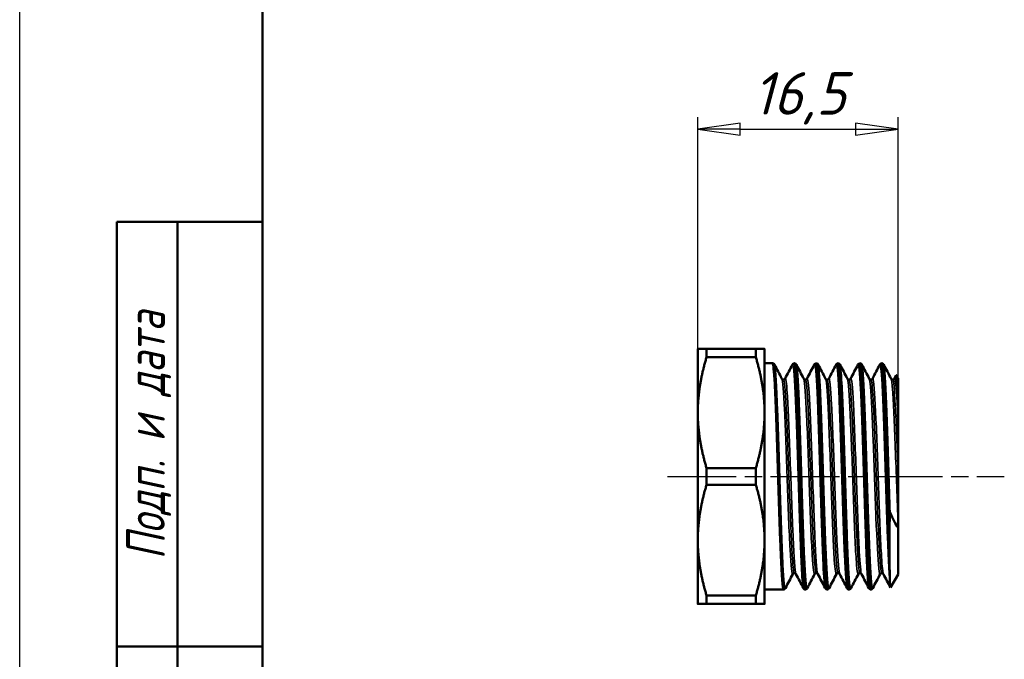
# Model space of a CAD drawing. Header units: millimetres. Extents: x -116 to 734, y -69 to 356.
# Tile 3 of 12: x 0 to 81, y 114 to 167. Entities that reach past the tile are written whole.
import ezdxf
from ezdxf.enums import TextEntityAlignment as Align

# ---------------------------------------------------------------- set-up
doc = ezdxf.new("R2010")
doc.units = ezdxf.units.MM
doc.linetypes.add('CHAIN', pattern=[0.7087, 0.4724, -0.0591, 0.1181, -0.0591])
for name, color, linetype, lineweight in [('Видимые тонкие (ГОСТ)', 7, 'Continuous', 35), ('Видимый контур (ГОСТ)', 7, 'Continuous', 50), ('Кромка (ГОСТ)', 7, 'Continuous', 50), ('Обозначение (ГОСТ)', 7, 'Continuous', 25), ('Осевая линия (ГОСТ)', 7, 'Continuous', 25), ('Размер (ГОСТ)', 7, 'Continuous', 25), ('Эскизная геометрия (ГОСТ)', 7, 'Continuous', 50)]:
    doc.layers.add(name, color=color, linetype=linetype, lineweight=lineweight)
doc.styles.get("Standard").update_dxf_attribs({"font": 'GOST Common Italic.ttf'})
doc.styles.add('Альтернативный текст (ГОСТ)', font='txt', dxfattribs={"width": 0.8})
doc.styles.add('Обычный текст (ГОСТ)', font='GOST Common Italic.ttf')
doc.dimstyles.new('Обычный (ГОСТ)', dxfattribs={"dimtxt": 3.5, "dimasz": 3.5, "dimexe": 1, "dimexo": 0, "dimgap": 0.5, "dimtad": 1, "dimrnd": 1e-08, "dimtxsty": 'Обычный текст (ГОСТ)', "dimblk": 'Filled-1', "dimcen": 0.09, "dimdle": 15, "dimclrd": 256, "dimclre": 256, "dimclrt": 256, "dimazin": 2, "dimtfac": 0.714286, "dimtdec": 3, "dimtmove": 0, "dimatfit": 3, "dimfxl": 1, "dimtolj": 1, "dimlwd": 25, "dimlwe": 25, "dimarcsym": 0})

# ---------------------------------------------------------------- blocks, each defined once
blk = doc.blocks.new('ГОСТ - Доп. графы 1')
at = {"layer": 'Эскизная геометрия (ГОСТ)'}
for p, q in [((-12, 0), (-12, 145)), ((-12, 145), (0, 145)), ((-7, 145), (-7, 0)), ((-12, 110), (-7, 110)), ((-7, 110), (0, 110))]:
    blk.add_line(p, q, dxfattribs=at)
at = {"layer": 'Обозначение (ГОСТ)', "insert": (-9.373, 127.414), "char_height": 3.17, "width": 34.76787, "attachment_point": 5, "rotation": 90, "style": 'Альтернативный текст (ГОСТ)'}
blk.add_mtext('\\fGOST Common|b0|i1;\\H3.1700;Подп. и дата', dxfattribs=at)
at = {"layer": 'Обозначение (ГОСТ)', "lineweight": 30, "width": 0.8, "flags": 17}
for tag, p in [('Подп._и_дата_2', (-3.532, 127.511)), ('Инв._номер_дубликата', (-3.406, 97.466)), ('Взамен_инв._номера', (-3.46, 72.529)), ('Подп._и_дата_1', (-3.422, 42.352)), ('ИНВЕНТАРНЫЙ_НОМЕР', (-3.329, 12.683))]:
    blk.add_attdef(tag, text='', height=3.17, rotation=90, dxfattribs=at).set_placement(p, align=Align.MIDDLE_CENTER)
blk = doc.blocks.new('Рамки ГОСТ_ граница 297x210')
at = {"layer": 'Кромка (ГОСТ)', "lineweight": 25}
blk.add_line((0, 0), (0, 297), dxfattribs=at)
at = {"layer": 'Кромка (ГОСТ)'}
blk.add_line((20, 292), (20, 5), dxfattribs=at)
blk = doc.blocks.new('Filled-1')
at = {"color": 0}
for p, q in [((0, 0), (-1, 0.143)), ((-1, 0.143), (-1, -0.143)), ((-1, 0), (0, 0)), ((-1, -0.143), (0, 0))]:
    blk.add_line(p, q, dxfattribs=at)
at = {"color": 0, "flags": 128}
blk.add_lwpolyline([(-1, -0.143), (0, 0), (-1, 0.143), (-1, -0.143)], dxfattribs=at)
at = {"color": 0}
blk.add_solid([(-1, -0.143), (0, 0), (-1, 0.143), (-1, -0.143)], dxfattribs=at)
blk = doc.blocks.new('*D9')
at = {"layer": 'Defpoints', "color": 0, "linetype": 'Continuous', "transparency": 16777216}
for p in [(72.364, 157.614), (55.864, 139.522), (72.364, 137.111)]:
    blk.add_point(p, dxfattribs=at)
at = {"layer": 'Размер (ГОСТ)', "linetype": 'Continuous', "lineweight": 25, "transparency": 16777216}
for p, q in [((55.864, 139.522), (55.864, 158.614)), ((72.364, 137.111), (72.364, 158.614)), ((59.364, 157.614), (68.864, 157.614))]:
    blk.add_line(p, q, dxfattribs=at)
at = {"layer": 'Размер (ГОСТ)', "linetype": 'Continuous', "lineweight": 25, "transparency": 16777216, "xscale": 3.5, "yscale": 3.5, "zscale": 3.5, "rotation": 180}
blk.add_blockref('Filled-1', (55.864, 157.614), dxfattribs=at)
at = {"layer": 'Размер (ГОСТ)', "linetype": 'Continuous', "lineweight": 25, "transparency": 16777216, "xscale": 3.5, "yscale": 3.5, "zscale": 3.5}
blk.add_blockref('Filled-1', (72.364, 157.614), dxfattribs=at)
at = {"layer": 'Размер (ГОСТ)', "linetype": 'Continuous', "lineweight": 25, "transparency": 16777216, "insert": (60.399, 162.314), "char_height": 3.5, "attachment_point": 1, "style": 'Обычный текст (ГОСТ)'}
blk.add_mtext('\\A1;16,5', dxfattribs=at)

msp = doc.modelspace()

# ---------------------------------------------------------------- linework, layer by layer
at = {"layer": 'Видимые тонкие (ГОСТ)'}
for points, knots in [([(63.0823, 119.8154), (63.0136, 119.688), (62.9448, 120.3799), (62.876, 121.738), (62.8025, 123.1901), (62.729, 125.387), (62.6555, 127.7307), (62.5822, 130.0682), (62.5088, 132.5253), (62.4355, 134.4365), (62.3588, 136.4353), (62.2821, 137.8094), (62.2054, 138.1547), (62.1977, 138.1894), (62.19, 138.2137), (62.1823, 138.2278)], [32.9271279, 32.9271279, 32.9271279, 32.9271279, 33.6471754, 33.6471754, 33.6471754, 34.4170688, 34.4170688, 34.4170688, 35.184926, 35.184926, 35.184926, 35.9880054, 35.9880054, 35.9880054, 36.0687206, 36.0687206, 36.0687206, 36.0687206]), ([(64.5601, 119.8212), (64.5099, 119.9221), (64.4597, 120.4401), (64.4096, 121.3319), (64.336, 122.6393), (64.2625, 124.7346), (64.1889, 127.0475), (64.1156, 129.354), (64.0423, 131.8507), (63.9689, 133.8609), (63.8957, 135.8667), (63.8226, 137.3658), (63.7494, 137.9536), (63.7196, 138.1928), (63.6898, 138.2799), (63.6601, 138.2212)], [33.0463178, 33.0463178, 33.0463178, 33.0463178, 33.5716679, 33.5716679, 33.5716679, 34.3417811, 34.3417811, 34.3417811, 35.1098211, 35.1098211, 35.1098211, 35.8761606, 35.8761606, 35.8761606, 36.1879104, 36.1879104, 36.1879104, 36.1879104]), ([(64.8823, 119.8154), (64.8773, 119.8054), (64.8723, 119.7998), (64.8672, 119.7987), (64.7934, 119.782), (64.7195, 120.7282), (64.6457, 122.3775), (64.5719, 124.024), (64.4982, 126.352), (64.4245, 128.7246), (64.3509, 131.0934), (64.2772, 133.4795), (64.2036, 135.2318), (64.1301, 136.9816), (64.0566, 138.0797), (63.9831, 138.2273), (63.9829, 138.2279), (63.9826, 138.2284), (63.9823, 138.2289)], [26.6439426, 26.6439426, 26.6439426, 26.6439426, 26.6965286, 26.6965286, 26.6965286, 27.4699833, 27.4699833, 27.4699833, 28.2420979, 28.2420979, 28.2420979, 29.0129705, 29.0129705, 29.0129705, 29.7826978, 29.7826978, 29.7826978, 29.7855353, 29.7855353, 29.7855353, 29.7855353]), ([(66.3601, 119.8182), (66.3009, 119.9384), (66.2417, 120.6486), (66.1826, 121.845), (66.1088, 123.3364), (66.0351, 125.5659), (65.9613, 127.9233), (65.8877, 130.2768), (65.8141, 132.7309), (65.7405, 134.6156), (65.667, 136.4976), (65.5934, 137.7905), (65.5199, 138.1427), (65.5, 138.2382), (65.48, 138.2642), (65.4601, 138.2238)], [26.7631325, 26.7631325, 26.7631325, 26.7631325, 27.3826777, 27.3826777, 27.3826777, 28.1549387, 28.1549387, 28.1549387, 28.9259467, 28.9259467, 28.9259467, 29.6957986, 29.6957986, 29.6957986, 29.9047251, 29.9047251, 29.9047251, 29.9047251]), ([(66.6823, 119.8191), (66.6649, 119.7838), (66.6476, 119.7992), (66.6302, 119.8674), (66.5567, 120.156), (66.4833, 121.3873), (66.4099, 123.2269), (66.3365, 125.0653), (66.2631, 127.4902), (66.1897, 129.8438), (66.1163, 132.1959), (66.043, 134.4502), (65.9696, 135.9957), (65.9072, 137.3114), (65.8448, 138.1008), (65.7823, 138.2269)], [20.3607573, 20.3607573, 20.3607573, 20.3607573, 20.5427038, 20.5427038, 20.5427038, 21.3117964, 21.3117964, 21.3117964, 22.0803801, 22.0803801, 22.0803801, 22.8484785, 22.8484785, 22.8484785, 23.50235, 23.50235, 23.50235, 23.50235]), ([(68.1601, 119.815), (68.0896, 119.9531), (68.0191, 120.9568), (67.9486, 122.5815), (67.8752, 124.2732), (67.8018, 126.6189), (67.7284, 128.982), (67.655, 131.3437), (67.5817, 133.6961), (67.5083, 135.4017), (67.435, 137.1062), (67.3617, 138.1455), (67.2884, 138.2382), (67.279, 138.2501), (67.2695, 138.2464), (67.2601, 138.2274)], [20.4799472, 20.4799472, 20.4799472, 20.4799472, 21.2181802, 21.2181802, 21.2181802, 21.9868247, 21.9868247, 21.9868247, 22.7549809, 22.7549809, 22.7549809, 23.5226722, 23.5226722, 23.5226722, 23.6215398, 23.6215398, 23.6215398, 23.6215398]), ([(68.4823, 119.8223), (68.4545, 119.767), (68.4267, 119.8392), (68.3989, 120.0448), (68.325, 120.591), (68.2511, 122.0726), (68.1771, 124.0823), (68.1033, 126.0902), (68.0294, 128.6019), (67.9556, 130.9281), (67.8818, 133.2523), (67.808, 135.3645), (67.7343, 136.6861), (67.6836, 137.5933), (67.633, 138.1208), (67.5823, 138.2228)], [14.077572, 14.077572, 14.077572, 14.077572, 14.3687852, 14.3687852, 14.3687852, 15.1428107, 15.1428107, 15.1428107, 15.9161339, 15.9161339, 15.9161339, 16.6887796, 16.6887796, 16.6887796, 17.2191647, 17.2191647, 17.2191647, 17.2191647]), ([(69.9601, 119.816), (69.9526, 119.8295), (69.9452, 119.8526), (69.9378, 119.8853), (69.8639, 120.2111), (69.79, 121.4904), (69.716, 123.3715), (69.6422, 125.2509), (69.5683, 127.7092), (69.4945, 130.0715), (69.4207, 132.4318), (69.3469, 134.6691), (69.2731, 136.1704), (69.2021, 137.6151), (69.1311, 138.3622), (69.0601, 138.2288)], [14.1967619, 14.1967619, 14.1967619, 14.1967619, 14.2744916, 14.2744916, 14.2744916, 15.0486043, 15.0486043, 15.0486043, 15.8220117, 15.8220117, 15.8220117, 16.5947386, 16.5947386, 16.5947386, 17.3383545, 17.3383545, 17.3383545, 17.3383545]), ([(70.2823, 119.8231), (70.2443, 119.7506), (70.2063, 119.9154), (70.1683, 120.3216), (70.095, 121.1049), (70.0217, 122.7772), (69.9484, 124.886), (69.8752, 126.9942), (69.8019, 129.515), (69.7287, 131.7667), (69.6554, 134.0179), (69.5822, 135.9749), (69.509, 137.1088), (69.4667, 137.7624), (69.4245, 138.1383), (69.3823, 138.2211)], [7.7943867, 7.7943867, 7.7943867, 7.7943867, 8.19241, 8.19241, 8.19241, 8.9597882, 8.9597882, 8.9597882, 9.7269507, 9.7269507, 9.7269507, 10.4939033, 10.4939033, 10.4939033, 10.9359794, 10.9359794, 10.9359794, 10.9359794]), ([(71.709, 120.058), (71.6357, 120.6138), (71.5625, 122.0869), (71.4892, 124.0789), (71.4159, 126.0703), (71.3427, 128.5578), (71.2694, 130.8687), (71.1961, 133.179), (71.1229, 135.2869), (71.0497, 136.6227), (70.9865, 137.7754), (70.9233, 138.3419), (70.8601, 138.2271)], [8.0917738, 8.0917738, 8.0917738, 8.0917738, 8.8591807, 8.8591807, 8.8591807, 9.6263712, 9.6263712, 9.6263712, 10.393351, 10.393351, 10.393351, 11.0551692, 11.0551692, 11.0551692, 11.0551692]), ([(71.709, 126.0562), (71.6356, 128.2951), (71.5621, 130.8272), (71.4887, 132.9647), (71.4153, 135.1015), (71.3419, 136.8197), (71.2685, 137.6531), (71.2397, 137.979), (71.211, 138.1681), (71.1823, 138.2214)], [2.8142383, 2.8142383, 2.8142383, 2.8142383, 3.5832883, 3.5832883, 3.5832883, 4.3520819, 4.3520819, 4.3520819, 4.6527941, 4.6527941, 4.6527941, 4.6527941]), ([(63.9529, 120.9816), (63.94, 121.0048), (63.9272, 121.0525), (63.9143, 121.1253), (63.8381, 121.557), (63.762, 122.8649), (63.6858, 124.6691), (63.6098, 126.4679), (63.5339, 128.7365), (63.458, 130.8198), (63.3822, 132.8978), (63.3064, 134.7647), (63.2307, 135.8836), (63.1714, 136.7593), (63.1121, 137.1677), (63.0529, 137.0608)], [33.0548808, 33.0548808, 33.0548808, 33.0548808, 33.1894766, 33.1894766, 33.1894766, 33.9871572, 33.9871572, 33.9871572, 34.7824257, 34.7824257, 34.7824257, 35.5756995, 35.5756995, 35.5756995, 36.1964735, 36.1964735, 36.1964735, 36.1964735]), ([(65.7529, 120.9793), (65.7485, 120.9874), (65.7442, 120.9983), (65.7399, 121.012), (65.6635, 121.2553), (65.5871, 122.3934), (65.5108, 124.0942), (65.4345, 125.792), (65.3583, 128.0281), (65.2821, 130.1521), (65.206, 132.2727), (65.1299, 134.2538), (65.0538, 135.521), (64.9868, 136.636), (64.9198, 137.1856), (64.8529, 137.0634)], [26.7716955, 26.7716955, 26.7716955, 26.7716955, 26.8169973, 26.8169973, 26.8169973, 27.6167038, 27.6167038, 27.6167038, 28.414995, 28.414995, 28.414995, 29.2119793, 29.2119793, 29.2119793, 29.9132882, 29.9132882, 29.9132882, 29.9132882]), ([(67.5529, 120.9796), (67.483, 121.1181), (67.4131, 121.9949), (67.3431, 123.4063), (67.2672, 124.939), (67.1913, 127.0825), (67.1154, 129.2181), (67.0395, 131.3523), (66.9637, 133.451), (66.8878, 134.9094), (66.812, 136.3668), (66.7362, 137.1659), (66.6604, 137.0765), (66.6579, 137.0736), (66.6554, 137.0696), (66.6529, 137.0647)], [20.4885102, 20.4885102, 20.4885102, 20.4885102, 21.2205321, 21.2205321, 21.2205321, 22.0154845, 22.0154845, 22.0154845, 22.8099152, 22.8099152, 22.8099152, 23.60385, 23.60385, 23.60385, 23.6301029, 23.6301029, 23.6301029, 23.6301029]), ([(69.3529, 120.9825), (69.2922, 121.1055), (69.2315, 121.7701), (69.1708, 122.8751), (69.0944, 124.2661), (69.018, 126.3366), (68.9416, 128.4817), (68.8653, 130.6249), (68.7889, 132.8143), (68.7126, 134.4117), (68.6363, 136.0076), (68.5601, 136.9916), (68.4838, 137.0772), (68.4735, 137.0888), (68.4632, 137.0839), (68.4529, 137.0631)], [14.2053249, 14.2053249, 14.2053249, 14.2053249, 14.8408328, 14.8408328, 14.8408328, 15.6409061, 15.6409061, 15.6409061, 16.4402448, 16.4402448, 16.4402448, 17.2388764, 17.2388764, 17.2388764, 17.3469176, 17.3469176, 17.3469176, 17.3469176]), ([(71.1529, 120.9851), (71.1014, 121.0883), (71.0499, 121.5748), (70.9984, 122.4013), (70.9227, 123.618), (70.8469, 125.5561), (70.7711, 127.6578), (70.6953, 129.7589), (70.6196, 131.9968), (70.5438, 133.7277), (70.4681, 135.4582), (70.3923, 136.66), (70.3166, 136.9877), (70.2954, 137.0797), (70.2741, 137.1025), (70.2529, 137.0596)], [7.9221396, 7.9221396, 7.9221396, 7.9221396, 8.4611883, 8.4611883, 8.4611883, 9.254754, 9.254754, 9.254754, 10.0480911, 10.0480911, 10.0480911, 10.8412062, 10.8412062, 10.8412062, 11.0637322, 11.0637322, 11.0637322, 11.0637322]), ([(72.3639, 133.2566), (72.288, 135.0746), (72.2121, 136.4127), (72.1362, 136.8845), (72.1084, 137.0571), (72.0806, 137.113), (72.0529, 137.0578)], [3.6946401, 3.6946401, 3.6946401, 3.6946401, 4.4897106, 4.4897106, 4.4897106, 4.7805469, 4.7805469, 4.7805469, 4.7805469]), ([(63.6895, 120.9789), (63.6136, 120.8338), (63.5377, 121.5778), (63.4618, 122.9971), (63.3858, 124.4185), (63.3098, 126.4985), (63.2337, 128.6352), (63.1579, 130.7661), (63.0821, 132.9261), (63.0063, 134.493), (62.934, 135.9865), (62.8618, 136.9223), (62.7895, 137.0645)], [32.9185649, 32.9185649, 32.9185649, 32.9185649, 33.7134816, 33.7134816, 33.7134816, 34.5095308, 34.5095308, 34.5095308, 35.3034434, 35.3034434, 35.3034434, 36.0601576, 36.0601576, 36.0601576, 36.0601576]), ([(63.8212, 121.0579), (63.7676, 121.0631), (63.7141, 121.4805), (63.6605, 122.2733), (63.5842, 123.4023), (63.5079, 125.2774), (63.4316, 127.3526), (63.3556, 129.4219), (63.2795, 131.663), (63.2034, 133.4267), (63.1257, 135.2279), (63.0481, 136.5054), (62.9704, 136.8747), (62.954, 136.9526), (62.9376, 136.9899), (62.9212, 136.9881)], [32.9867229, 32.9867229, 32.9867229, 32.9867229, 33.5476736, 33.5476736, 33.5476736, 34.3465021, 34.3465021, 34.3465021, 35.1430951, 35.1430951, 35.1430951, 35.9566322, 35.9566322, 35.9566322, 36.1283155, 36.1283155, 36.1283155, 36.1283155]), ([(65.4895, 120.9804), (65.4224, 120.858), (65.3552, 121.4111), (65.288, 122.5324), (65.2118, 123.8059), (65.1355, 125.7955), (65.0592, 127.9219), (64.9831, 130.0448), (64.9069, 132.2761), (64.8308, 133.9682), (64.7547, 135.6577), (64.6787, 136.7877), (64.6027, 137.0312), (64.5983, 137.0452), (64.5939, 137.0563), (64.5895, 137.0645)], [26.6353796, 26.6353796, 26.6353796, 26.6353796, 27.3386932, 27.3386932, 27.3386932, 28.1374644, 28.1374644, 28.1374644, 28.9348911, 28.9348911, 28.9348911, 29.7310805, 29.7310805, 29.7310805, 29.7769722, 29.7769722, 29.7769722, 29.7769722]), ([(65.6212, 121.0603), (65.5786, 121.0616), (65.5361, 121.3199), (65.4936, 121.8298), (65.417, 122.7473), (65.3405, 124.467), (65.264, 126.4853), (65.1876, 128.5002), (65.1112, 130.7858), (65.0348, 132.6748), (64.9585, 134.5608), (64.8822, 136.0266), (64.806, 136.6454), (64.7777, 136.8747), (64.7495, 136.9866), (64.7212, 136.9846)], [26.7035376, 26.7035376, 26.7035376, 26.7035376, 27.1490354, 27.1490354, 27.1490354, 27.9504311, 27.9504311, 27.9504311, 28.7504491, 28.7504491, 28.7504491, 29.5491978, 29.5491978, 29.5491978, 29.8451302, 29.8451302, 29.8451302, 29.8451302]), ([(67.2895, 120.9828), (67.2302, 120.8757), (67.1709, 121.2851), (67.1116, 122.162), (67.0356, 123.2843), (66.9597, 125.1579), (66.8838, 127.2419), (66.8079, 129.3244), (66.732, 131.5901), (66.6561, 133.3855), (66.5803, 135.1798), (66.5045, 136.4813), (66.4287, 136.9152), (66.4156, 136.9898), (66.4026, 137.0386), (66.3895, 137.0622)], [20.3521943, 20.3521943, 20.3521943, 20.3521943, 20.9733942, 20.9733942, 20.9733942, 21.768514, 21.768514, 21.768514, 22.563104, 22.563104, 22.563104, 23.3571902, 23.3571902, 23.3571902, 23.4937869, 23.4937869, 23.4937869, 23.4937869]), ([(67.4212, 121.06), (67.3884, 121.0587), (67.3556, 121.2103), (67.3227, 121.5179), (67.2466, 122.2318), (67.1704, 123.776), (67.0943, 125.7022), (67.0182, 127.6272), (66.9421, 129.9084), (66.8659, 131.8845), (66.7899, 133.8593), (66.7138, 135.5036), (66.6378, 136.341), (66.5989, 136.7689), (66.56, 136.9834), (66.5212, 136.9836)], [20.4203522, 20.4203522, 20.4203522, 20.4203522, 20.7639882, 20.7639882, 20.7639882, 21.5615306, 21.5615306, 21.5615306, 22.3585335, 22.3585335, 22.3585335, 23.1550227, 23.1550227, 23.1550227, 23.5619449, 23.5619449, 23.5619449, 23.5619449]), ([(69.0895, 120.986), (69.0398, 120.8947), (68.99, 121.1604), (68.9402, 121.7735), (68.8638, 122.7148), (68.7874, 124.4624), (68.7109, 126.5055), (68.6346, 128.5468), (68.5582, 130.8561), (68.4819, 132.7598), (68.4056, 134.6618), (68.3293, 136.1339), (68.253, 136.7474), (68.2319, 136.9176), (68.2107, 137.0211), (68.1895, 137.0595)], [14.069009, 14.069009, 14.069009, 14.069009, 14.5902095, 14.5902095, 14.5902095, 15.3905184, 15.3905184, 15.3905184, 16.1900841, 16.1900841, 16.1900841, 16.9889342, 16.9889342, 16.9889342, 17.2106016, 17.2106016, 17.2106016, 17.2106016]), ([(69.2212, 121.0574), (69.1998, 121.0552), (69.1784, 121.1188), (69.1571, 121.2508), (69.0804, 121.7243), (69.0037, 123.0714), (68.9271, 124.8962), (68.8505, 126.7193), (68.7739, 128.9948), (68.6973, 131.0551), (68.6208, 133.1135), (68.5442, 134.9297), (68.4677, 135.9718), (68.4189, 136.6369), (68.37, 136.981), (68.3212, 136.9847)], [14.1371669, 14.1371669, 14.1371669, 14.1371669, 14.3610342, 14.3610342, 14.3610342, 15.1638548, 15.1638548, 15.1638548, 15.96592, 15.96592, 15.96592, 16.7672577, 16.7672577, 16.7672577, 17.2787596, 17.2787596, 17.2787596, 17.2787596]), ([(70.8895, 120.9871), (70.8498, 120.9116), (70.8101, 121.0618), (70.7704, 121.4424), (70.6946, 122.169), (70.6188, 123.7257), (70.5431, 125.6647), (70.4673, 127.6031), (70.3915, 129.8986), (70.3158, 131.8911), (70.24, 133.883), (70.1643, 135.5465), (70.0885, 136.4034), (70.0555, 136.7767), (70.0225, 136.9949), (69.9895, 137.0569)], [7.7858237, 7.7858237, 7.7858237, 7.7858237, 8.2016072, 8.2016072, 8.2016072, 8.9952489, 8.9952489, 8.9952489, 9.7886601, 9.7886601, 9.7886601, 10.5818471, 10.5818471, 10.5818471, 10.9274163, 10.9274163, 10.9274163, 10.9274163]), ([(71.0212, 121.0533), (71.0122, 121.0525), (71.0032, 121.0637), (70.9942, 121.0872), (70.9182, 121.286), (70.8422, 122.3628), (70.7662, 124.0062), (70.6902, 125.6491), (70.6142, 127.8369), (70.5382, 129.937), (70.4623, 132.0364), (70.3863, 134.021), (70.3103, 135.3171), (70.2473, 136.3928), (70.1842, 136.9827), (70.1212, 136.9893)], [7.8539816, 7.8539816, 7.8539816, 7.8539816, 7.9481008, 7.9481008, 7.9481008, 8.7440919, 8.7440919, 8.7440919, 9.539849, 9.539849, 9.539849, 10.3353788, 10.3353788, 10.3353788, 10.9955743, 10.9955743, 10.9955743, 10.9955743]), ([(72.3639, 125.1395), (72.288, 127.0128), (72.212, 129.3036), (72.1361, 131.3501), (72.0601, 133.3958), (71.9842, 135.1708), (71.9083, 136.1626), (71.8687, 136.6796), (71.8291, 136.9803), (71.7895, 137.0566)], [2.6391239, 2.6391239, 2.6391239, 2.6391239, 3.4345585, 3.4345585, 3.4345585, 4.2297176, 4.2297176, 4.2297176, 4.644231, 4.644231, 4.644231, 4.644231]), ([(72.3639, 129.2234), (72.2878, 131.3415), (72.2116, 133.4233), (72.1355, 134.8644), (72.064, 136.2159), (71.9926, 136.9874), (71.9212, 136.9914)], [3.166882, 3.166882, 3.166882, 3.166882, 3.9644119, 3.9644119, 3.9644119, 4.712389, 4.712389, 4.712389, 4.712389])]:
    msp.add_open_spline(points, degree=3, knots=knots, dxfattribs=at)
at = {"layer": 'Видимый контур (ГОСТ)'}
for p, q in [((55.8639, 139.5219), (55.8639, 134.2719)), ((56.5856, 138.8391), (56.5856, 139.5219)), ((56.5856, 139.5219), (60.6423, 139.5219)), ((60.6423, 139.5219), (60.6423, 138.8391)), ((61.3639, 134.2719), (61.3639, 139.5219)), ((56.5856, 138.8391), (60.6423, 138.8391)), ((61.3639, 138.3369), (62.0216, 138.3369)), ((63.8208, 138.3369), (63.8216, 138.3369)), ((65.6208, 138.3369), (65.6216, 138.3369)), ((67.4208, 138.3369), (67.4216, 138.3369)), ((69.2208, 138.3369), (69.2216, 138.3369)), ((71.0208, 138.3369), (71.0216, 138.3369)), ((72.0529, 137.0649), (72.2082, 137.3626)), ((72.3639, 137.111), (72.2181, 137.3635)), ((72.3639, 133.6078), (72.3639, 137.111)), ((55.8639, 134.2719), (55.8639, 123.7719)), ((61.3639, 123.7719), (61.3639, 134.2719)), ((72.3639, 133.6078), (72.3639, 133.2566)), ((72.3639, 133.2566), (72.3639, 129.2234)), ((56.5856, 128.3391), (56.5856, 129.7047)), ((56.5856, 129.7047), (60.6423, 129.7047)), ((60.6423, 129.7047), (60.6423, 128.3391)), ((72.3639, 129.2234), (72.3639, 125.1395)), ((56.5856, 128.3391), (60.6423, 128.3391)), ((72.3639, 125.1395), (72.3639, 124.7787)), ((72.3639, 120.9328), (72.3639, 124.7787)), ((55.8639, 123.7719), (55.8639, 118.5219)), ((61.3639, 118.5219), (61.3639, 123.7719)), ((71.6561, 123.4285), (71.6561, 123.4057)), ((72.3639, 120.9328), (71.7448, 119.8605)), ((61.3639, 119.7069), (62.9216, 119.7069)), ((64.7208, 119.7069), (64.7216, 119.7069)), ((66.5208, 119.7069), (66.5216, 119.7069)), ((68.3208, 119.7069), (68.3216, 119.7069)), ((70.1208, 119.7069), (70.1216, 119.7069)), ((56.5856, 118.5219), (56.5856, 119.2047)), ((56.5856, 119.2047), (60.6423, 119.2047)), ((56.5856, 118.5219), (60.6423, 118.5219)), ((60.6423, 119.2047), (60.6423, 118.5219))]:
    msp.add_line(p, q, dxfattribs=at)
for points, weights in [([(55.8639, 139.5219), (55.8639, 139.5219), (56.5856, 139.5219)], [1, 1.03551157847, 1.01204354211]), ([(60.6423, 139.5219), (61.3639, 139.5219), (61.3639, 139.5219)], [1.01204354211, 1.03551157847, 1]), ([(56.5856, 138.8391), (55.8639, 136.4272), (55.8639, 134.2719)], [1.01204354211, 1.03551157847, 1]), ([(61.3639, 134.2719), (61.3639, 136.4272), (60.6423, 138.8391)], [1, 1.03551157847, 1.01204354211]), ([(55.8639, 134.2719), (55.8639, 132.1166), (56.5856, 129.7047)], [1, 1.03551157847, 1.01204354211]), ([(60.6423, 129.7047), (61.3639, 132.1166), (61.3639, 134.2719)], [1.01204354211, 1.03551157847, 1]), ([(56.5856, 128.3391), (55.8639, 125.9272), (55.8639, 123.7719)], [1.01204354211, 1.03551157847, 1]), ([(61.3639, 123.7719), (61.3639, 125.9272), (60.6423, 128.3391)], [1, 1.03551157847, 1.01204354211]), ([(55.8639, 123.7719), (55.8639, 121.6166), (56.5856, 119.2047)], [1, 1.03551157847, 1.01204354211]), ([(60.6423, 119.2047), (61.3639, 121.6166), (61.3639, 123.7719)], [1.01204354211, 1.03551157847, 1]), ([(56.5856, 118.5219), (55.8639, 118.5219), (55.8639, 118.5219)], [1.01204354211, 1.03551157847, 1]), ([(61.3639, 118.5219), (61.3639, 118.5219), (60.6423, 118.5219)], [1, 1.03551157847, 1.01204354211])]:
    msp.add_rational_spline(points, weights, degree=2, dxfattribs=at)
for points, knots in [([(62.922, 119.7126), (62.9008, 119.7094), (62.8795, 119.7823), (62.8582, 119.934), (62.7848, 120.4583), (62.7113, 121.9177), (62.6378, 123.9156), (62.5646, 125.9076), (62.4913, 128.4123), (62.4181, 130.7526), (62.345, 133.0872), (62.2719, 135.2322), (62.1989, 136.6102), (62.1398, 137.7244), (62.0807, 138.3267), (62.0216, 138.3335)], [32.9853533, 32.9853533, 32.9853533, 32.9853533, 33.2080079, 33.2080079, 33.2080079, 33.9773274, 33.9773274, 33.9773274, 34.7444052, 34.7444052, 34.7444052, 35.5096161, 35.5096161, 35.5096161, 36.1283155, 36.1283155, 36.1283155, 36.1283155]), ([(62.022, 138.3369), (62.0584, 138.3353), (62.0924, 138.3214), (62.1372, 138.2911), (62.1511, 138.2756), (62.1707, 138.25), (62.1771, 138.239), (62.1823, 138.2289)], [0, 0, 0, 0, 0.020618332, 0.020618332, 0.039871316, 0.039871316, 0.057673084, 0.057673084, 0.057673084, 0.057673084]), ([(63.6601, 138.2289), (63.6683, 138.2448), (63.6789, 138.2633), (63.7126, 138.296), (63.7277, 138.308), (63.7679, 138.3281), (63.7937, 138.3357), (63.8204, 138.3369)], [0, 0, 0, 0, 0.028019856, 0.028019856, 0.042596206, 0.042596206, 0.057701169, 0.057701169, 0.057701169, 0.057701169]), ([(63.8204, 138.3367), (63.823, 138.3369), (63.8257, 138.3359), (63.8283, 138.3336), (63.9013, 138.2709), (63.9744, 137.2594), (64.0474, 135.5708), (64.1204, 133.8827), (64.1934, 131.5367), (64.2664, 129.1632), (64.3394, 126.7902), (64.4124, 124.416), (64.4854, 122.6782), (64.5601, 120.8997), (64.6348, 119.8099), (64.7095, 119.7141), (64.7132, 119.7093), (64.717, 119.707), (64.7208, 119.7072)], [-36.1296851, -36.1296851, -36.1296851, -36.1296851, -36.1019069, -36.1019069, -36.1019069, -35.3372001, -35.3372001, -35.3372001, -34.5726866, -34.5726866, -34.5726866, -33.8083607, -33.8083607, -33.8083607, -33.02615, -33.02615, -33.02615, -32.9867229, -32.9867229, -32.9867229, -32.9867229]), ([(64.722, 119.7154), (64.6875, 119.7132), (64.653, 119.9086), (64.6185, 120.3037), (64.5449, 121.1468), (64.4713, 122.8888), (64.3977, 125.0544), (64.3242, 127.2165), (64.2507, 129.7761), (64.1772, 132.0371), (64.1038, 134.2946), (64.0304, 136.2289), (63.9571, 137.3153), (63.9119, 137.9836), (63.8668, 138.3265), (63.8216, 138.3295)], [26.702168, 26.702168, 26.702168, 26.702168, 27.0634526, 27.0634526, 27.0634526, 27.8343531, 27.8343531, 27.8343531, 28.6039664, 28.6039664, 28.6039664, 29.3723894, 29.3723894, 29.3723894, 29.8451302, 29.8451302, 29.8451302, 29.8451302]), ([(63.822, 138.3369), (63.8584, 138.3353), (63.8924, 138.3214), (63.9372, 138.2911), (63.9511, 138.2756), (63.9707, 138.25), (63.9771, 138.239), (63.9823, 138.2289)], [0, 0, 0, 0, 0.020618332, 0.020618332, 0.039871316, 0.039871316, 0.057673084, 0.057673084, 0.057673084, 0.057673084]), ([(65.4601, 138.2289), (65.4683, 138.2448), (65.4789, 138.2633), (65.5126, 138.296), (65.5277, 138.308), (65.5679, 138.3281), (65.5937, 138.3357), (65.6204, 138.3369)], [0, 0, 0, 0, 0.028019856, 0.028019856, 0.042596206, 0.042596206, 0.057701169, 0.057701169, 0.057701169, 0.057701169]), ([(65.6204, 138.3354), (65.6848, 138.332), (65.7493, 137.6093), (65.8138, 136.3014), (65.8872, 134.8115), (65.9606, 132.5792), (66.0341, 130.2109), (66.1075, 127.8444), (66.1808, 125.3688), (66.2542, 123.4556), (66.3276, 121.5438), (66.4009, 120.2152), (66.4742, 119.8295), (66.4897, 119.748), (66.5052, 119.7088), (66.5208, 119.7105)], [-29.8464998, -29.8464998, -29.8464998, -29.8464998, -29.1713645, -29.1713645, -29.1713645, -28.402329, -28.402329, -28.402329, -27.6338776, -27.6338776, -27.6338776, -26.8659867, -26.8659867, -26.8659867, -26.7035376, -26.7035376, -26.7035376, -26.7035376]), ([(66.522, 119.7134), (66.4729, 119.7156), (66.4238, 120.1219), (66.3747, 120.9054), (66.3015, 122.0739), (66.2282, 124.0683), (66.155, 126.3495), (66.0818, 128.6293), (66.0086, 131.17), (65.9354, 133.2858), (65.8623, 135.4004), (65.7891, 137.0669), (65.716, 137.8362), (65.6845, 138.167), (65.6531, 138.3303), (65.6216, 138.329)], [20.4189827, 20.4189827, 20.4189827, 20.4189827, 20.9332368, 20.9332368, 20.9332368, 21.7001715, 21.7001715, 21.7001715, 22.4666117, 22.4666117, 22.4666117, 23.2325807, 23.2325807, 23.2325807, 23.5619449, 23.5619449, 23.5619449, 23.5619449]), ([(65.622, 138.3369), (65.6584, 138.3353), (65.6924, 138.3214), (65.7372, 138.2911), (65.7511, 138.2756), (65.7707, 138.25), (65.7771, 138.239), (65.7823, 138.2289)], [0, 0, 0, 0, 0.020618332, 0.020618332, 0.039871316, 0.039871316, 0.057673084, 0.057673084, 0.057673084, 0.057673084]), ([(67.2601, 138.2289), (67.2683, 138.2448), (67.2789, 138.2633), (67.3126, 138.296), (67.3277, 138.308), (67.3679, 138.3281), (67.3937, 138.3357), (67.4204, 138.3369)], [0, 0, 0, 0, 0.028019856, 0.028019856, 0.042596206, 0.042596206, 0.057701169, 0.057701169, 0.057701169, 0.057701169]), ([(67.4204, 138.3309), (67.4709, 138.3283), (67.5214, 137.8967), (67.572, 137.0692), (67.645, 135.8728), (67.7181, 133.862), (67.7911, 131.5778), (67.8641, 129.2948), (67.9372, 126.7639), (68.0102, 124.6654), (68.0861, 122.4824), (68.1621, 120.7956), (68.238, 120.0924), (68.2656, 119.8372), (68.2932, 119.7124), (68.3208, 119.7144)], [-23.5633145, -23.5633145, -23.5633145, -23.5633145, -23.034118, -23.034118, -23.034118, -22.2690997, -22.2690997, -22.2690997, -21.5044798, -21.5044798, -21.5044798, -20.709051, -20.709051, -20.709051, -20.4203522, -20.4203522, -20.4203522, -20.4203522]), ([(68.322, 119.7096), (68.2608, 119.7137), (68.1995, 120.361), (68.1383, 121.5502), (68.0646, 122.9811), (67.9909, 125.1802), (67.9172, 127.5462), (67.8436, 129.9101), (67.7699, 132.4135), (67.6963, 134.3732), (67.6227, 136.3311), (67.5492, 137.7239), (67.4756, 138.172), (67.4576, 138.2816), (67.4396, 138.3344), (67.4216, 138.3323)], [14.1357974, 14.1357974, 14.1357974, 14.1357974, 14.7771282, 14.7771282, 14.7771282, 15.5488716, 15.5488716, 15.5488716, 16.3199293, 16.3199293, 16.3199293, 17.0903257, 17.0903257, 17.0903257, 17.2787596, 17.2787596, 17.2787596, 17.2787596]), ([(67.422, 138.3369), (67.4584, 138.3353), (67.4924, 138.3214), (67.5372, 138.2911), (67.5511, 138.2756), (67.5707, 138.25), (67.5771, 138.239), (67.5823, 138.2289)], [0, 0, 0, 0, 0.020618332, 0.020618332, 0.039871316, 0.039871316, 0.057673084, 0.057673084, 0.057673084, 0.057673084]), ([(69.0601, 138.2289), (69.0683, 138.2448), (69.0789, 138.2633), (69.1126, 138.296), (69.1277, 138.308), (69.1679, 138.3281), (69.1937, 138.3357), (69.2204, 138.3369)], [0, 0, 0, 0, 0.028019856, 0.028019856, 0.042596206, 0.042596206, 0.057701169, 0.057701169, 0.057701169, 0.057701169]), ([(69.2204, 138.3287), (69.2603, 138.3294), (69.3002, 138.065), (69.3402, 137.5392), (69.4133, 136.576), (69.4865, 134.7466), (69.5597, 132.5445), (69.6327, 130.3449), (69.7058, 127.798), (69.7789, 125.5892), (69.8519, 123.3827), (69.9249, 121.538), (69.9979, 120.5508), (70.0388, 119.9969), (70.0798, 119.7166), (70.1208, 119.7152)], [-17.2801292, -17.2801292, -17.2801292, -17.2801292, -16.8618894, -16.8618894, -16.8618894, -16.0957766, -16.0957766, -16.0957766, -15.3305521, -15.3305521, -15.3305521, -14.5661246, -14.5661246, -14.5661246, -14.1371669, -14.1371669, -14.1371669, -14.1371669]), ([(70.122, 119.7069), (70.121, 119.7069), (70.12, 119.707), (70.119, 119.7073), (70.0459, 119.729), (69.9728, 120.7024), (69.8997, 122.3652), (69.8266, 124.0276), (69.7535, 126.3605), (69.6804, 128.7358), (69.6074, 131.1105), (69.5343, 133.5012), (69.4612, 135.2645), (69.3882, 137.0274), (69.3151, 138.1437), (69.2421, 138.3132), (69.2353, 138.329), (69.2285, 138.3365), (69.2216, 138.336)], [7.8526121, 7.8526121, 7.8526121, 7.8526121, 7.8631221, 7.8631221, 7.8631221, 8.6287013, 8.6287013, 8.6287013, 9.3940635, 9.3940635, 9.3940635, 10.1592142, 10.1592142, 10.1592142, 10.9241593, 10.9241593, 10.9241593, 10.9955743, 10.9955743, 10.9955743, 10.9955743]), ([(69.222, 138.3369), (69.2584, 138.3353), (69.2924, 138.3214), (69.3372, 138.2911), (69.3511, 138.2756), (69.3707, 138.25), (69.3771, 138.239), (69.3823, 138.2289)], [0, 0, 0, 0, 0.020618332, 0.020618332, 0.039871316, 0.039871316, 0.057673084, 0.057673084, 0.057673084, 0.057673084]), ([(70.8601, 138.2289), (70.8683, 138.2448), (70.8789, 138.2633), (70.9126, 138.296), (70.9277, 138.308), (70.9679, 138.3281), (70.9937, 138.3357), (71.0204, 138.3369)], [0, 0, 0, 0, 0.028019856, 0.028019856, 0.042596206, 0.042596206, 0.057701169, 0.057701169, 0.057701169, 0.057701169]), ([(71.0204, 138.3299), (71.0464, 138.3331), (71.0724, 138.2232), (71.0984, 137.9966), (71.1716, 137.3597), (71.2447, 135.809), (71.3178, 133.7622), (71.3911, 131.7096), (71.4645, 129.1812), (71.5378, 126.8618), (71.5772, 125.614), (71.6167, 124.4291), (71.6561, 123.4057)], [-10.9969439, -10.9969439, -10.9969439, -10.9969439, -10.724429, -10.724429, -10.724429, -9.9586713, -9.9586713, -9.9586713, -9.1907514, -9.1907514, -9.1907514, -8.7776194, -8.7776194, -8.7776194, -8.7776194]), ([(71.6561, 123.4285), (71.5829, 125.3336), (71.5096, 127.8021), (71.4363, 130.1664), (71.3631, 132.5299), (71.2899, 134.7627), (71.2166, 136.2614), (71.1516, 137.5912), (71.0866, 138.3297), (71.0216, 138.3356)], [2.4975071, 2.4975071, 2.4975071, 2.4975071, 3.2647669, 3.2647669, 3.2647669, 4.0317692, 4.0317692, 4.0317692, 4.712389, 4.712389, 4.712389, 4.712389]), ([(71.022, 138.3369), (71.0584, 138.3353), (71.0924, 138.3214), (71.1372, 138.2911), (71.1511, 138.2756), (71.1707, 138.25), (71.1771, 138.239), (71.1823, 138.2289)], [0, 0, 0, 0, 0.020618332, 0.020618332, 0.039871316, 0.039871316, 0.057673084, 0.057673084, 0.057673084, 0.057673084]), ([(72.3639, 133.6078), (72.3537, 134.0708), (72.3435, 134.5025), (72.3206, 135.3902), (72.3079, 135.8205), (72.2755, 136.7338), (72.2561, 137.1037), (72.2271, 137.3496), (72.2176, 137.3807), (72.2082, 137.3626)], [-3.78185317, -3.78185317, -3.78185317, -3.78185317, -3.61616637, -3.61616637, -3.40846472, -3.40846472, -3.08511564, -3.08511564, -2.92702347, -2.92702347, -2.92702347, -2.92702347]), ([(62.7895, 137.0649), (62.7917, 137.0607), (62.7962, 137.0506), (62.8223, 137.0258), (62.8353, 137.0155), (62.872, 136.9982), (62.8965, 136.9918), (62.9212, 136.9918)], [0, 0, 0, 0, 0.027848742, 0.027848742, 0.042491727, 0.042491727, 0.057685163, 0.057685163, 0.057685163, 0.057685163]), ([(62.9212, 136.9918), (62.9566, 136.9918), (62.9903, 137.0054), (63.0281, 137.0313), (63.0377, 137.0427), (63.049, 137.0577), (63.0515, 137.0623), (63.0529, 137.0649)], [0, 0, 0, 0, 0.021772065, 0.021772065, 0.040458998, 0.040458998, 0.057661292, 0.057661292, 0.057661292, 0.057661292]), ([(64.5895, 137.0649), (64.5917, 137.0607), (64.5962, 137.0506), (64.6223, 137.0258), (64.6353, 137.0155), (64.672, 136.9982), (64.6965, 136.9918), (64.7212, 136.9918)], [0, 0, 0, 0, 0.027848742, 0.027848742, 0.042491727, 0.042491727, 0.057685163, 0.057685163, 0.057685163, 0.057685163]), ([(64.7212, 136.9918), (64.7566, 136.9918), (64.7903, 137.0054), (64.8281, 137.0313), (64.8377, 137.0427), (64.849, 137.0577), (64.8515, 137.0623), (64.8529, 137.0649)], [0, 0, 0, 0, 0.021772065, 0.021772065, 0.040458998, 0.040458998, 0.057661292, 0.057661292, 0.057661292, 0.057661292]), ([(66.3895, 137.0649), (66.3917, 137.0607), (66.3962, 137.0506), (66.4223, 137.0258), (66.4353, 137.0155), (66.472, 136.9982), (66.4965, 136.9918), (66.5212, 136.9918)], [0, 0, 0, 0, 0.027848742, 0.027848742, 0.042491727, 0.042491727, 0.057685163, 0.057685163, 0.057685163, 0.057685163]), ([(66.5212, 136.9918), (66.5566, 136.9918), (66.5903, 137.0054), (66.6281, 137.0313), (66.6377, 137.0427), (66.649, 137.0577), (66.6515, 137.0623), (66.6529, 137.0649)], [0, 0, 0, 0, 0.021772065, 0.021772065, 0.040458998, 0.040458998, 0.057661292, 0.057661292, 0.057661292, 0.057661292]), ([(68.1895, 137.0649), (68.1917, 137.0607), (68.1962, 137.0506), (68.2223, 137.0258), (68.2353, 137.0155), (68.272, 136.9982), (68.2965, 136.9918), (68.3212, 136.9918)], [0, 0, 0, 0, 0.027848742, 0.027848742, 0.042491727, 0.042491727, 0.057685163, 0.057685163, 0.057685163, 0.057685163]), ([(68.3212, 136.9918), (68.3566, 136.9918), (68.3903, 137.0054), (68.4281, 137.0313), (68.4377, 137.0427), (68.449, 137.0577), (68.4515, 137.0623), (68.4529, 137.0649)], [0, 0, 0, 0, 0.021772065, 0.021772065, 0.040458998, 0.040458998, 0.057661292, 0.057661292, 0.057661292, 0.057661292]), ([(69.9895, 137.0649), (69.9917, 137.0607), (69.9962, 137.0506), (70.0223, 137.0258), (70.0353, 137.0155), (70.072, 136.9982), (70.0965, 136.9918), (70.1212, 136.9918)], [0, 0, 0, 0, 0.027848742, 0.027848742, 0.042491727, 0.042491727, 0.057685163, 0.057685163, 0.057685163, 0.057685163]), ([(70.1212, 136.9918), (70.1566, 136.9918), (70.1903, 137.0054), (70.2281, 137.0313), (70.2377, 137.0427), (70.249, 137.0577), (70.2515, 137.0623), (70.2529, 137.0649)], [0, 0, 0, 0, 0.021772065, 0.021772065, 0.040458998, 0.040458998, 0.057661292, 0.057661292, 0.057661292, 0.057661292]), ([(71.7895, 137.0649), (71.7917, 137.0607), (71.7962, 137.0506), (71.8223, 137.0258), (71.8353, 137.0155), (71.872, 136.9982), (71.8965, 136.9918), (71.9212, 136.9918)], [0, 0, 0, 0, 0.027848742, 0.027848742, 0.042491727, 0.042491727, 0.057685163, 0.057685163, 0.057685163, 0.057685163]), ([(71.9212, 136.9918), (71.9566, 136.9918), (71.9903, 137.0054), (72.0281, 137.0313), (72.0377, 137.0427), (72.049, 137.0577), (72.0515, 137.0623), (72.0529, 137.0649)], [0, 0, 0, 0, 0.021772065, 0.021772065, 0.040458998, 0.040458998, 0.057661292, 0.057661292, 0.057661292, 0.057661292]), ([(71.6561, 123.4285), (71.6568, 124.0859), (71.6609, 124.7003), (71.6736, 125.5337), (71.6816, 125.827), (71.6931, 125.9877), (71.6956, 126.0183), (71.6997, 126.0435), (71.7006, 126.0486), (71.7022, 126.0542), (71.7027, 126.0557), (71.7036, 126.0577), (71.7039, 126.0584), (71.7046, 126.0593), (71.7049, 126.0596), (71.7055, 126.06), (71.7058, 126.06), (71.7066, 126.0599), (71.707, 126.0596), (71.708, 126.0585), (71.7086, 126.0573), (71.709, 126.0562)], [-0.083314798, -0.083314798, -0.083314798, -0.083314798, -0.041841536, -0.041841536, -0.00849635, -0.00849635, -0.003168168, -0.003168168, -0.001896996, -0.001896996, -0.001427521, -0.001427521, -0.001183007, -0.001183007, -0.000998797, -0.000998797, -0.000803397, -0.000803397, -0.000518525, -0.000518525, 0, 0, 0, 0]), ([(71.709, 126.0562), (71.8184, 125.7893), (71.93, 125.5431), (72.1486, 125.1191), (72.255, 124.9373), (72.3639, 124.7787)], [-0.24005522, -0.24005522, -0.24005522, -0.24005522, -0.11726356, -0.11726356, -0.00540153, -0.00540153, -0.00540153, -0.00540153]), ([(71.709, 120.058), (71.6919, 120.2758), (71.6802, 120.6767), (71.6625, 121.8113), (71.657, 122.547), (71.6561, 123.4057)], [-0.63773602, -0.63773602, -0.63773602, -0.63773602, -0.32320501, -0.32320501, 0, 0, 0, 0]), ([(63.8212, 121.0519), (63.7858, 121.0519), (63.7521, 121.0384), (63.7143, 121.0125), (63.7047, 121.0011), (63.6933, 120.9861), (63.6909, 120.9815), (63.6895, 120.9789)], [0, 0, 0, 0, 0.021772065, 0.021772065, 0.040458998, 0.040458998, 0.057661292, 0.057661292, 0.057661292, 0.057661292]), ([(63.9529, 120.9789), (63.9507, 120.9831), (63.9462, 120.9932), (63.9201, 121.018), (63.9071, 121.0283), (63.8703, 121.0456), (63.8459, 121.0519), (63.8212, 121.0519)], [0, 0, 0, 0, 0.027848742, 0.027848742, 0.042491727, 0.042491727, 0.057685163, 0.057685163, 0.057685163, 0.057685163]), ([(65.6212, 121.0519), (65.5858, 121.0519), (65.5521, 121.0384), (65.5143, 121.0125), (65.5047, 121.0011), (65.4933, 120.9861), (65.4909, 120.9815), (65.4895, 120.9789)], [0, 0, 0, 0, 0.021772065, 0.021772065, 0.040458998, 0.040458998, 0.057661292, 0.057661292, 0.057661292, 0.057661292]), ([(65.7529, 120.9789), (65.7507, 120.9831), (65.7462, 120.9932), (65.7201, 121.018), (65.7071, 121.0283), (65.6703, 121.0456), (65.6459, 121.0519), (65.6212, 121.0519)], [0, 0, 0, 0, 0.027848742, 0.027848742, 0.042491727, 0.042491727, 0.057685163, 0.057685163, 0.057685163, 0.057685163]), ([(67.4212, 121.0519), (67.3858, 121.0519), (67.3521, 121.0384), (67.3143, 121.0125), (67.3047, 121.0011), (67.2933, 120.9861), (67.2909, 120.9815), (67.2895, 120.9789)], [0, 0, 0, 0, 0.021772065, 0.021772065, 0.040458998, 0.040458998, 0.057661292, 0.057661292, 0.057661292, 0.057661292]), ([(67.5529, 120.9789), (67.5507, 120.9831), (67.5462, 120.9932), (67.5201, 121.018), (67.5071, 121.0283), (67.4703, 121.0456), (67.4459, 121.0519), (67.4212, 121.0519)], [0, 0, 0, 0, 0.027848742, 0.027848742, 0.042491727, 0.042491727, 0.057685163, 0.057685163, 0.057685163, 0.057685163]), ([(69.2212, 121.0519), (69.1858, 121.0519), (69.1521, 121.0384), (69.1143, 121.0125), (69.1047, 121.0011), (69.0933, 120.9861), (69.0909, 120.9815), (69.0895, 120.9789)], [0, 0, 0, 0, 0.021772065, 0.021772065, 0.040458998, 0.040458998, 0.057661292, 0.057661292, 0.057661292, 0.057661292]), ([(69.3529, 120.9789), (69.3507, 120.9831), (69.3462, 120.9932), (69.3201, 121.018), (69.3071, 121.0283), (69.2703, 121.0456), (69.2459, 121.0519), (69.2212, 121.0519)], [0, 0, 0, 0, 0.027848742, 0.027848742, 0.042491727, 0.042491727, 0.057685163, 0.057685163, 0.057685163, 0.057685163]), ([(71.0212, 121.0519), (70.9858, 121.0519), (70.9521, 121.0384), (70.9143, 121.0125), (70.9047, 121.0011), (70.8933, 120.9861), (70.8909, 120.9815), (70.8895, 120.9789)], [0, 0, 0, 0, 0.021772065, 0.021772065, 0.040458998, 0.040458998, 0.057661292, 0.057661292, 0.057661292, 0.057661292]), ([(71.1529, 120.9789), (71.1507, 120.9831), (71.1462, 120.9932), (71.1201, 121.018), (71.1071, 121.0283), (71.0703, 121.0456), (71.0459, 121.0519), (71.0212, 121.0519)], [0, 0, 0, 0, 0.027848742, 0.027848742, 0.042491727, 0.042491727, 0.057685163, 0.057685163, 0.057685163, 0.057685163]), ([(63.0823, 119.8148), (63.074, 119.799), (63.0635, 119.7805), (63.0298, 119.7478), (63.0146, 119.7358), (62.9745, 119.7157), (62.9487, 119.7081), (62.922, 119.7069)], [0, 0, 0, 0, 0.028019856, 0.028019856, 0.042596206, 0.042596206, 0.057701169, 0.057701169, 0.057701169, 0.057701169]), ([(64.7204, 119.7069), (64.684, 119.7085), (64.65, 119.7224), (64.6052, 119.7527), (64.5913, 119.7682), (64.5717, 119.7938), (64.5653, 119.8048), (64.5601, 119.8148)], [0, 0, 0, 0, 0.020618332, 0.020618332, 0.039871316, 0.039871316, 0.057673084, 0.057673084, 0.057673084, 0.057673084]), ([(64.8823, 119.8148), (64.874, 119.799), (64.8635, 119.7805), (64.8298, 119.7478), (64.8146, 119.7358), (64.7745, 119.7157), (64.7487, 119.7081), (64.722, 119.7069)], [0, 0, 0, 0, 0.028019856, 0.028019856, 0.042596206, 0.042596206, 0.057701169, 0.057701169, 0.057701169, 0.057701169]), ([(66.5204, 119.7069), (66.484, 119.7085), (66.45, 119.7224), (66.4052, 119.7527), (66.3913, 119.7682), (66.3717, 119.7938), (66.3653, 119.8048), (66.3601, 119.8148)], [0, 0, 0, 0, 0.020618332, 0.020618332, 0.039871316, 0.039871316, 0.057673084, 0.057673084, 0.057673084, 0.057673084]), ([(66.6823, 119.8148), (66.674, 119.799), (66.6635, 119.7805), (66.6298, 119.7478), (66.6146, 119.7358), (66.5745, 119.7157), (66.5487, 119.7081), (66.522, 119.7069)], [0, 0, 0, 0, 0.028019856, 0.028019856, 0.042596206, 0.042596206, 0.057701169, 0.057701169, 0.057701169, 0.057701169]), ([(68.3204, 119.7069), (68.284, 119.7085), (68.25, 119.7224), (68.2052, 119.7527), (68.1913, 119.7682), (68.1717, 119.7938), (68.1653, 119.8048), (68.1601, 119.8148)], [0, 0, 0, 0, 0.020618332, 0.020618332, 0.039871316, 0.039871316, 0.057673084, 0.057673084, 0.057673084, 0.057673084]), ([(68.4823, 119.8148), (68.474, 119.799), (68.4635, 119.7805), (68.4298, 119.7478), (68.4146, 119.7358), (68.3745, 119.7157), (68.3487, 119.7081), (68.322, 119.7069)], [0, 0, 0, 0, 0.028019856, 0.028019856, 0.042596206, 0.042596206, 0.057701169, 0.057701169, 0.057701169, 0.057701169]), ([(70.1204, 119.7069), (70.084, 119.7085), (70.05, 119.7224), (70.0052, 119.7527), (69.9913, 119.7682), (69.9717, 119.7938), (69.9653, 119.8048), (69.9601, 119.8148)], [0, 0, 0, 0, 0.020618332, 0.020618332, 0.039871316, 0.039871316, 0.057673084, 0.057673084, 0.057673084, 0.057673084]), ([(70.2823, 119.8148), (70.274, 119.799), (70.2635, 119.7805), (70.2298, 119.7478), (70.2146, 119.7358), (70.1745, 119.7157), (70.1487, 119.7081), (70.122, 119.7069)], [0, 0, 0, 0, 0.028019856, 0.028019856, 0.042596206, 0.042596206, 0.057701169, 0.057701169, 0.057701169, 0.057701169])]:
    msp.add_open_spline(points, degree=3, knots=knots, dxfattribs=at)
for points in [[(62.1823, 138.2289), (62.3847, 137.8409), (62.5871, 137.4529), (62.7895, 137.0649)], [(63.0529, 137.0649), (63.2553, 137.4529), (63.4577, 137.8409), (63.6601, 138.2289)], [(63.9823, 138.2289), (64.1847, 137.8409), (64.3871, 137.4529), (64.5895, 137.0649)], [(64.8529, 137.0649), (65.0553, 137.4529), (65.2577, 137.8409), (65.4601, 138.2289)], [(65.7823, 138.2289), (65.9847, 137.8409), (66.1871, 137.4529), (66.3895, 137.0649)], [(66.6529, 137.0649), (66.8553, 137.4529), (67.0577, 137.8409), (67.2601, 138.2289)], [(67.5823, 138.2289), (67.7847, 137.8409), (67.9871, 137.4529), (68.1895, 137.0649)], [(68.4529, 137.0649), (68.6553, 137.4529), (68.8577, 137.8409), (69.0601, 138.2289)], [(69.3823, 138.2289), (69.5847, 137.8409), (69.7871, 137.4529), (69.9895, 137.0649)], [(70.2529, 137.0649), (70.4553, 137.4529), (70.6577, 137.8409), (70.8601, 138.2289)], [(71.1823, 138.2289), (71.3847, 137.8409), (71.5871, 137.4529), (71.7895, 137.0649)], [(63.6895, 120.9789), (63.4871, 120.5909), (63.2847, 120.2029), (63.0823, 119.8148)], [(64.5601, 119.8148), (64.3577, 120.2029), (64.1553, 120.5909), (63.9529, 120.9789)], [(65.4895, 120.9789), (65.2871, 120.5909), (65.0847, 120.2029), (64.8823, 119.8148)], [(66.3601, 119.8148), (66.1577, 120.2029), (65.9553, 120.5909), (65.7529, 120.9789)], [(67.2895, 120.9789), (67.0871, 120.5909), (66.8847, 120.2029), (66.6823, 119.8148)], [(68.1601, 119.8148), (67.9577, 120.2029), (67.7553, 120.5909), (67.5529, 120.9789)], [(69.0895, 120.9789), (68.8871, 120.5909), (68.6847, 120.2029), (68.4823, 119.8148)], [(69.9601, 119.8148), (69.7577, 120.2029), (69.5553, 120.5909), (69.3529, 120.9789)], [(70.8895, 120.9789), (70.6871, 120.5909), (70.4847, 120.2029), (70.2823, 119.8148)], [(71.7358, 119.8613), (71.5415, 120.2339), (71.3472, 120.6064), (71.1529, 120.9789)], [(71.7448, 119.8605), (71.7329, 119.8398), (71.721, 119.9059), (71.709, 120.058)]]:
    msp.add_open_spline(points, degree=3, dxfattribs=at)
at = {"layer": 'Осевая линия (ГОСТ)', "linetype": 'CHAIN', "ltscale": 11.993792}
msp.add_line((53.3639, 129.0219), (81.1148, 129.0219), dxfattribs=at)

# ---------------------------------------------------------------- block references
for name, p in [('Рамки ГОСТ_ граница 297x210', (0, 0)), ('ГОСТ - Доп. графы 1', (20, 5))]:
    msp.add_blockref(name, p)

# ---------------------------------------------------------------- dimensions: what is measured, and where the dimension line sits
at = {"layer": 'Размер (ГОСТ)', "linetype": 'Continuous', "lineweight": 25}
dim = msp.add_linear_dim(base=(72.3639, 157.6138), p1=(55.8639, 139.5219), p2=(72.3639, 137.111), angle=180, dimstyle='Обычный (ГОСТ)', override={"dimgap": 0.5, "dimdec": 2, "dimtol": 0, "dimlim": 0, "dimtp": 0, "dimtm": 0, "dimtdec": 3, "dimtofl": 0, "dimatfit": 1}, dxfattribs=at)
dim.commit()
dim.dimension.update_dxf_attribs({"geometry": '*D9', "text_midpoint": (64.1139, 157.6138), "dimtype": 160})

doc.saveas('drawing.dxf')
